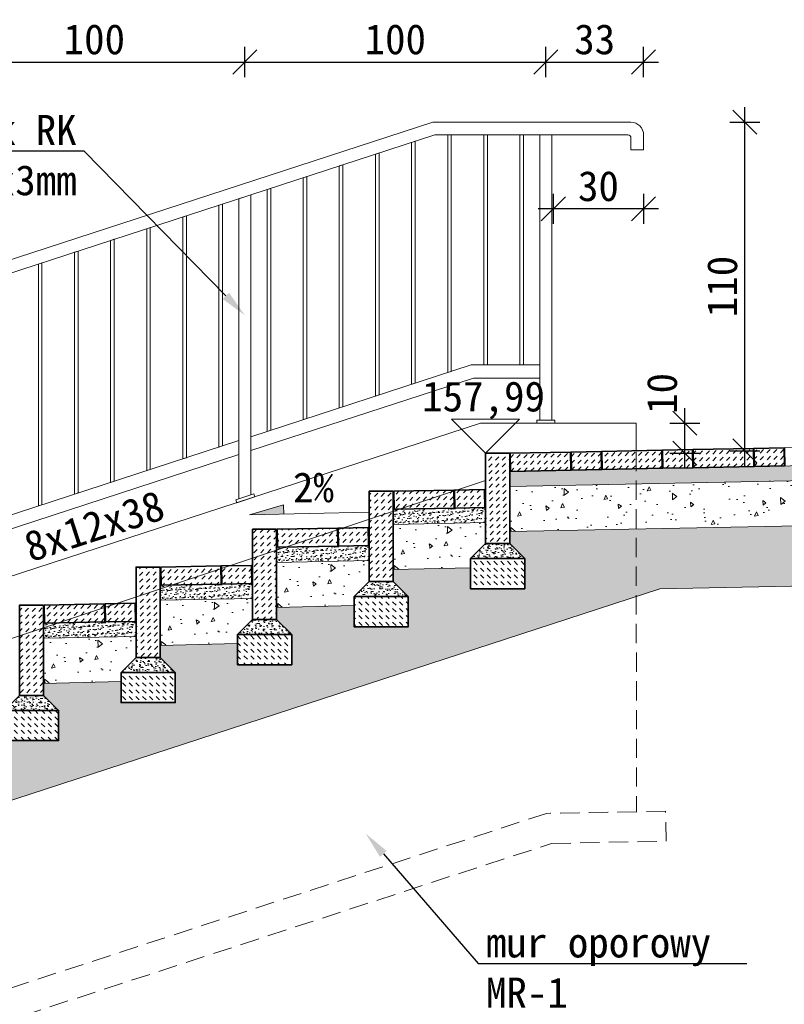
# Model space of a CAD drawing. Header units: millimetres. Extents: x -1373 to 28294, y -9636 to 187.
# Tile 7 of 133: x 1787 to 2041, y -7768 to -7441. Entities that reach past the tile are written whole.
import ezdxf
from ezdxf import colors
from ezdxf.entities.mleader import LeaderData, LeaderLine
from ezdxf.enums import TextEntityAlignment as Align
from ezdxf.math import Vec2, Vec3

# ---------------------------------------------------------------- set-up
doc = ezdxf.new("R2010")
doc.units = ezdxf.units.MM
doc.linetypes.add('HIDDEN2', pattern=[4.7625, 3.175, -1.5875])
doc.layers.add('1_DZIALKI', color=7, linetype='Continuous')
for name, color, linetype, lineweight in [('_k_kreskowanie', 250, 'Continuous', 9), ('_k_opis', 7, 'Continuous', 13), ('_k_przekroj', 241, 'Continuous', 35), ('_k_widok', 7, 'Continuous', 18), ('_k_wymiar', 7, 'Continuous', 9), ('_k_zarys', 7, 'HIDDEN2', 20)]:
    doc.layers.add(name, color=color, linetype=linetype, lineweight=lineweight)
doc.layers.add('_k_niewidoczna', color=72, linetype='Continuous', lineweight=9, plot=False)
doc.styles.add('GENERATED_STYLE_1', font='MS Gothic.ttf')
doc.dimstyles.new('1 - 50   (cm)', dxfattribs={"dimscale": 5, "dimtxt": 2, "dimasz": 1.6, "dimexe": 1, "dimexo": 1, "dimgap": 0.5, "dimtad": 1, "dimdec": 0, "dimzin": 12, "dimdsep": 46, "dimtxsty": 'GENERATED_STYLE_1', "dimblk1": 'OBLIQUE', "dimblk2": 'OBLIQUE', "dimsah": 1, "dimcen": 0, "dimdle": 1, "dimclrd": 256, "dimclre": 256, "dimclrt": 4, "dimazin": 0, "dimtfac": 0.75, "dimtdec": 0, "dimtix": 1, "dimtmove": 1, "dimatfit": 3, "dimldrblk": 'OBLIQUE', "dimfxl": 1, "dimfxlon": 1, "dimtvp": 0.75, "dimtolj": 1, "dimtzin": 0, "dimarcsym": 0})

# ---------------------------------------------------------------- blocks, each defined once
blk = doc.blocks.new('opor_sch_ter')
at = {"layer": '_k_kreskowanie'}
h = blk.add_hatch(dxfattribs=at)
h.set_pattern_fill('DASH', color=256, scale=0.5, angle=46.1458)
h.set_pattern_definition([(46.146, (5.998, 15.2), (-0.04489, 2.244615), [1.5875, -1.5875])])
h.paths.add_polyline_path([(-4, 45), (-4, 15), (4, 15.27), (4, 45)])
at = {"layer": '_k_kreskowanie', "lineweight": 13, "ltscale": 0.5}
h = blk.add_hatch(dxfattribs=at)
h.set_pattern_fill('AR-SAND', color=256, scale=0.04, angle=90, style=0)
h.set_pattern_definition([(52.5, (-1375.5022, 5200.8302), (1.95765295, -0.06400125), [0, -1.54432, 0, -1.7272, 0, -1.651]), (82.5, (-1375.5022, 5200.8302), (2.8673004, 1.7980931), [0, -0.83312, 0, -1.39192, 0, -0.5334]), (122.5, (-1375.5022, 5199.5805), (0.00574874, 3.1639695), [0, -0.508, 0, -1.8288, 0, -2.3876]), (132.5, (-1375.5022, 5199.5805), (0.8917173, 3.0542258), [0, -0.254, 0, -1.19888, 0, -1.3716])])
h.paths.add_polyline_path([(9, 10), (4, 15), (-4, 15), (-9, 10), (1, 10)])
at = {"layer": '_k_kreskowanie'}
h = blk.add_hatch(dxfattribs=at)
h.set_pattern_fill('DASH', color=256, scale=0.5, angle=135)
h.set_pattern_definition([(135, (-259920.3817, -147790.4938), (-2.24506403, 2e-16), [1.5875, -1.5875])])
h.paths.add_polyline_path([(9, 10), (9, 0), (1, 0), (-9, 0), (-9, 10), (1, 10)])
at = {"layer": '_k_przekroj', "flags": 128}
for points in [[(4, 45), (-4, 45), (-4, 15), (4, 15)], [(-9, 10), (9, 10), (9, 0), (-9, 0)]]:
    blk.add_lwpolyline(points, close=True, dxfattribs=at)
blk.add_lwpolyline([(-9, 10), (-4, 15), (4, 15), (9, 10), (-9, 10)], dxfattribs=at)
blk = doc.blocks.new('kost_20x6')
at = {"layer": '_k_kreskowanie'}
h = blk.add_hatch(dxfattribs=at)
h.set_pattern_fill('DASH', color=256, scale=0.5, angle=45)
h.paths.add_polyline_path([(-10, 6), (-10, 0), (10, 0), (10, 6)])
at = {"layer": '_k_niewidoczna'}
blk.add_lwpolyline([(10.2, 6), (10.2, 0)], dxfattribs=at)
at = {"layer": '_k_przekroj'}
blk.add_lwpolyline([(-10, 6), (10, 6), (10, 0), (-10, 0)], close=True, dxfattribs=at)
blk = doc.blocks.new('kost_10x6')
at = {"layer": '_k_kreskowanie'}
h = blk.add_hatch(dxfattribs=at)
h.set_pattern_fill('DASH', color=256, scale=0.5, angle=45)
h.paths.add_polyline_path([(-5, 6), (-5, 0), (5, 0), (5, 6)])
at = {"layer": '_k_niewidoczna'}
for points in [[(5, 6), (5, 0)], [(5.2, 6), (5.2, 0)]]:
    blk.add_lwpolyline(points, dxfattribs=at)
at = {"layer": '_k_przekroj'}
blk.add_lwpolyline([(-5, 6), (5, 6), (5, 0), (-5, 0)], close=True, dxfattribs=at)
blk = doc.blocks.new('_OBLIQUE')
at = {"color": 0, "linetype": 'ByBlock'}
blk.add_line((-0.5, -0.5), (0.5, 0.5), dxfattribs=at)
blk = doc.blocks.new('*D429')
at = {"layer": '_k_wymiar', "lineweight": -2, "transparency": 16777216}
for p, q in [((1762.22, -7460.19), (1762.22, -7450.19)), ((1862.22, -7460.19), (1862.22, -7450.19)), ((1757.22, -7455.19), (1867.22, -7455.19))]:
    blk.add_line(p, q, dxfattribs=at)
at = {"layer": 'Defpoints', "color": 0, "transparency": 16777216}
for p in [(1862.22, -7455.19), (1862.22, -7499.95), (1762.22, -7532.52)]:
    blk.add_point(p, dxfattribs=at)
at = {"layer": '_k_wymiar', "lineweight": -2, "transparency": 16777216, "xscale": 8, "yscale": 8, "zscale": 8, "rotation": 180}
blk.add_blockref('_OBLIQUE', (1762.22, -7455.19), dxfattribs=at)
at = {"layer": '_k_wymiar', "lineweight": -2, "transparency": 16777216, "xscale": 8, "yscale": 8, "zscale": 8}
blk.add_blockref('_OBLIQUE', (1862.22, -7455.19), dxfattribs=at)
at = {"layer": '_k_wymiar', "color": 4, "transparency": 16777216, "insert": (1812.22, -7447.69), "char_height": 10, "attachment_point": 5, "style": 'GENERATED_STYLE_1'}
blk.add_mtext('\\A1;100', dxfattribs=at)
blk = doc.blocks.new('*D430')
at = {"layer": '_k_wymiar', "lineweight": -2, "transparency": 16777216}
for p, q in [((1862.22, -7460.19), (1862.22, -7450.19)), ((1962.22, -7460.19), (1962.22, -7450.19)), ((1857.22, -7455.19), (1967.22, -7455.19))]:
    blk.add_line(p, q, dxfattribs=at)
at = {"layer": 'Defpoints', "color": 0, "transparency": 16777216}
for p in [(1962.22, -7455.19), (1962.22, -7475.19), (1862.22, -7499.95)]:
    blk.add_point(p, dxfattribs=at)
at = {"layer": '_k_wymiar', "lineweight": -2, "transparency": 16777216, "xscale": 8, "yscale": 8, "zscale": 8, "rotation": 180}
blk.add_blockref('_OBLIQUE', (1862.22, -7455.19), dxfattribs=at)
at = {"layer": '_k_wymiar', "lineweight": -2, "transparency": 16777216, "xscale": 8, "yscale": 8, "zscale": 8}
blk.add_blockref('_OBLIQUE', (1962.22, -7455.19), dxfattribs=at)
at = {"layer": '_k_wymiar', "color": 4, "transparency": 16777216, "insert": (1912.22, -7447.69), "char_height": 10, "attachment_point": 5, "style": 'GENERATED_STYLE_1'}
blk.add_mtext('\\A1;100', dxfattribs=at)
blk = doc.blocks.new('*D431')
at = {"layer": '_k_wymiar', "lineweight": -2, "transparency": 16777216}
for p, q in [((1962.22, -7460.19), (1962.22, -7450.19)), ((1994.72, -7460.19), (1994.72, -7450.19)), ((1957.22, -7455.19), (1999.72, -7455.19))]:
    blk.add_line(p, q, dxfattribs=at)
at = {"layer": 'Defpoints', "color": 0, "transparency": 16777216}
for p in [(1994.72, -7455.19), (1962.22, -7475.19), (1994.72, -7484.39)]:
    blk.add_point(p, dxfattribs=at)
at = {"layer": '_k_wymiar', "lineweight": -2, "transparency": 16777216, "xscale": 8, "yscale": 8, "zscale": 8, "rotation": 180}
blk.add_blockref('_OBLIQUE', (1962.22, -7455.19), dxfattribs=at)
at = {"layer": '_k_wymiar', "lineweight": -2, "transparency": 16777216, "xscale": 8, "yscale": 8, "zscale": 8}
blk.add_blockref('_OBLIQUE', (1994.72, -7455.19), dxfattribs=at)
at = {"layer": '_k_wymiar', "color": 4, "transparency": 16777216, "insert": (1978.47, -7447.69), "char_height": 10, "attachment_point": 5, "style": 'GENERATED_STYLE_1'}
blk.add_mtext('\\A1;33', dxfattribs=at)
blk = doc.blocks.new('*D458')
at = {"layer": '_k_wymiar', "lineweight": -2, "transparency": 16777216}
for p, q in [((2028.39, -7589.32), (2028.39, -7470.19)), ((2023.39, -7475.19), (2033.39, -7475.19)), ((2023.39, -7584.32), (2033.39, -7584.32))]:
    blk.add_line(p, q, dxfattribs=at)
at = {"layer": 'Defpoints', "color": 0, "transparency": 16777216}
for p in [(1990.52, -7475.19), (2028.39, -7475.19), (2001.23, -7584.32)]:
    blk.add_point(p, dxfattribs=at)
at = {"layer": '_k_wymiar', "lineweight": -2, "transparency": 16777216, "xscale": 8, "yscale": 8, "zscale": 8}
for p, rotation in [((2028.39, -7475.19), 90), ((2028.39, -7584.32), 270)]:
    blk.add_blockref('_OBLIQUE', p, dxfattribs=dict(at, rotation=rotation))
at = {"layer": '_k_wymiar', "color": 4, "transparency": 16777216, "insert": (2020.89, -7529.76), "char_height": 10, "attachment_point": 5, "rotation": 90, "style": 'GENERATED_STYLE_1'}
blk.add_mtext('\\A1;110', dxfattribs=at)
blk = doc.blocks.new('*D459')
at = {"layer": '_k_wymiar', "lineweight": -2, "transparency": 16777216}
for p, q in [((1964.72, -7498.96), (1964.72, -7508.96)), ((1994.72, -7498.96), (1994.72, -7508.96)), ((1999.72, -7503.96), (1959.72, -7503.96))]:
    blk.add_line(p, q, dxfattribs=at)
at = {"layer": 'Defpoints', "color": 0, "transparency": 16777216}
for p in [(1964.72, -7484.39), (1994.72, -7484.39), (1964.72, -7503.96)]:
    blk.add_point(p, dxfattribs=at)
at = {"layer": '_k_wymiar', "lineweight": -2, "transparency": 16777216, "xscale": 8, "yscale": 8, "zscale": 8, "rotation": 180}
blk.add_blockref('_OBLIQUE', (1964.72, -7503.96), dxfattribs=at)
at = {"layer": '_k_wymiar', "lineweight": -2, "transparency": 16777216, "xscale": 8, "yscale": 8, "zscale": 8}
blk.add_blockref('_OBLIQUE', (1994.72, -7503.96), dxfattribs=at)
at = {"layer": '_k_wymiar', "color": 4, "transparency": 16777216, "insert": (1979.72, -7496.46), "char_height": 10, "attachment_point": 5, "style": 'GENERATED_STYLE_1'}
blk.add_mtext('\\A1;30', dxfattribs=at)
blk = doc.blocks.new('*D462')
at = {"layer": '_k_wymiar', "lineweight": -2, "transparency": 16777216}
for p, q in [((2008.39, -7590.16), (2008.39, -7570.19)), ((2003.39, -7575.19), (2013.39, -7575.19)), ((2003.39, -7585.16), (2013.39, -7585.16))]:
    blk.add_line(p, q, dxfattribs=at)
at = {"layer": 'Defpoints', "color": 0, "transparency": 16777216}
for p in [(1943.14, -7575.19), (2008.39, -7575.19), (1943.14, -7585.16)]:
    blk.add_point(p, dxfattribs=at)
at = {"layer": '_k_wymiar', "lineweight": -2, "transparency": 16777216, "xscale": 8, "yscale": 8, "zscale": 8}
for p, rotation in [((2008.39, -7575.19), 90), ((2008.39, -7585.16), 270)]:
    blk.add_blockref('_OBLIQUE', p, dxfattribs=dict(at, rotation=rotation))
at = {"layer": '_k_wymiar', "color": 4, "transparency": 16777216, "insert": (2000.89, -7565.28), "char_height": 10, "attachment_point": 5, "rotation": 90, "style": 'GENERATED_STYLE_1'}
blk.add_mtext('\\A1;10', dxfattribs=at)
blk = doc.blocks.new('spadek')
at = {"transparency": 33554559}
h = blk.add_hatch(color=256, dxfattribs=at)
h.dxf.hatch_style = 1
h.paths.add_polyline_path([(0, 0), (-0.258, -0.81), (-0.043, -0.879)])
at = {"layer": '_k_widok'}
blk.add_lwpolyline([(-0.902, -2.834), (0, 0), (-0.043, -0.879), (-0.258, -0.81)], dxfattribs=at)

msp = doc.modelspace()

# ---------------------------------------------------------------- hatches: boundary and pattern name
at = {"layer": '_k_kreskowanie'}
h = msp.add_hatch(dxfattribs=at)
h.set_pattern_fill('AR-SAND', color=256, scale=0.04, angle=45)
h.set_pattern_definition([(82.5, (-7070.4368, 20975.1829), (-1.429525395, 1.33901396), [0, -1.54432, 0, -1.7272, 0, -1.651]), (52.5, (-7070.4368, 20975.183), (-0.7560437, 3.2989314), [0, -0.83312, 0, -1.39192, 0, -0.5334]), (12.5, (-7071.3205, 20974.2992), (2.2331993, 2.24132925), [0, -0.508, 0, -1.8288, 0, -2.3876]), (2.5, (-7071.3205, 20974.2992), (1.52912444, 2.79020313), [0, -0.254, 0, -1.19888, 0, -1.3716])])
h.paths.add_polyline_path([(1950.22, -7591.16), (1950.22, -7596.16), (2142.22, -7592.33), (2142.22, -7587.32)])
at = {"layer": '_k_kreskowanie', "ltscale": 0.01}
h = msp.add_hatch(dxfattribs=at)
h.set_pattern_fill('AR-CONC', color=256, scale=0.08, angle=45)
h.set_pattern_definition([(95, (-7070.437, 20975.182), (11.207572, 9.4042704), [1.524, -16.764]), (40, (-7070.437, 20975.182), (-12.801476, 8.814138), [1.2192, -13.411247]), (145.451445, (-7069.503, 20975.966), (-1.593904, 18.218408), [1.295201, -14.2472196]), (91.1842, (-7073.31, 20978.056), (17.712819, 12.956273), [2.286, -25.146]), (141.63556, (-7071.834, 20979.135), (-0.56693, 27.426141), [1.942802, -21.370849]), (36.18415, (-7073.31, 20978.056), (-0.56693, 27.426141), [1.828797, -20.116779]), (66, (-7071.155, 20978.774), (14.3615983, 2.791612), [1.524, -16.764]), (11, (-7071.155, 20978.774), (-6.923194, 13.9152955), [1.2192, -13.4112]), (116.451445, (-7069.958, 20979.007), (7.438404, 16.7069074), [1.295201, -14.247195]), (82.5, (-7070.437, 20975.182), (-4.6084375, 4.9578731), [0, -13.24864, 0, -13.6144, 0, -13.462]), (52.5, (-7070.437, 20975.182), (-1.8871782, 9.44696), [0, -7.76224, 0, -12.94384, 0, -5.1308]), (12.5, (-7073.641, 20971.9777), (7.994229, 7.3460956), [0, -5.08, 0, -15.8496, 0, -21.0312]), (2.5, (-7075.078, 20970.541), (6.9411124, 9.8177914), [0, -6.604, 0, -10.52576, 0, -14.9352])])
h.paths.add_polyline_path([(1950.22, -7596.17), (1950.22, -7611.17), (2142.22, -7607.33), (2142.22, -7592.33)])
at = {"layer": '_k_kreskowanie'}
h = msp.add_hatch(dxfattribs=at)
h.set_pattern_fill('AR-SAND', color=256, scale=0.04, angle=45)
h.set_pattern_definition([(82.5, (-7109.1507, 20962.5726), (-1.429525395, 1.33901396), [0, -1.54432, 0, -1.7272, 0, -1.651]), (52.5, (-7109.1507, 20962.5726), (-0.7560437, 3.2989314), [0, -0.83312, 0, -1.39192, 0, -0.5334]), (12.5, (-7110.0344, 20961.689), (2.2331993, 2.24132925), [0, -0.508, 0, -1.8288, 0, -2.3876]), (2.5, (-7110.0344, 20961.689), (1.52912444, 2.79020313), [0, -0.254, 0, -1.19888, 0, -1.3716])])
h.paths.add_polyline_path([(1911.51, -7603.78), (1911.51, -7608.78), (1942.22, -7608.14), (1942.22, -7603.14)])
h = msp.add_hatch(dxfattribs=at)
h.set_pattern_fill('DOTS', color=256, scale=2)
h.paths.add_polyline_path([(1666.22, -7711.54), (1630.29, -7712.26), (1630.29, -7734.79), (1678.99, -7734.79), (1992.29, -7632.74), (1992.26, -7610.33), (1950.22, -7611.17), (1950.22, -7615.16), (1955.22, -7620.16), (1955.22, -7630.16), (1937.22, -7630.16), (1937.22, -7623.16), (1911.51, -7623.78), (1911.51, -7627.77), (1916.51, -7632.77), (1916.51, -7642.77), (1898.51, -7642.77), (1898.51, -7635.78), (1872.79, -7636.39), (1872.79, -7640.38), (1877.79, -7645.38), (1877.79, -7655.38), (1859.79, -7655.38), (1859.79, -7648.39), (1834.08, -7649), (1834.08, -7652.99), (1839.08, -7657.99), (1839.08, -7667.99), (1821.08, -7667.99), (1821.08, -7661), (1795.36, -7661.61), (1795.36, -7665.6), (1800.36, -7670.6), (1800.36, -7680.6), (1782.36, -7680.6), (1782.36, -7673.61), (1756.65, -7674.22), (1756.65, -7678.21), (1761.65, -7683.21), (1761.65, -7693.21), (1743.65, -7693.21), (1743.65, -7686.22), (1717.94, -7686.83), (1717.94, -7690.82), (1722.94, -7695.82), (1722.94, -7705.82), (1704.94, -7705.82), (1704.94, -7698.83), (1679.22, -7699.44), (1679.22, -7703.43), (1684.22, -7708.43), (1684.22, -7718.43), (1666.22, -7718.43)])
h.paths.add_polyline_path([(2142.22, -7607.33), (1992.26, -7610.33), (1992.29, -7632.74), (2000.91, -7630.16), (2142.27, -7627.33)])
h.paths.add_polyline_path([(1535.88, -7737.85), (1271.59, -7743.13), (1271.59, -7763.14), (1544.33, -7757.68), (1567.22, -7734.79), (1630.29, -7734.79), (1630.29, -7712.26), (1560.07, -7713.66)])
at = {"layer": '_k_kreskowanie', "ltscale": 0.01}
h = msp.add_hatch(dxfattribs=at)
h.set_pattern_fill('AR-CONC', color=256, scale=0.08, angle=45)
h.set_pattern_definition([(95, (-7109.151, 20962.572), (11.207572, 9.4042704), [1.524, -16.764]), (40, (-7109.15, 20962.572), (-12.801476, 8.814138), [1.2192, -13.411247]), (145.451445, (-7108.217, 20963.355), (-1.593904, 18.218408), [1.295201, -14.2472196]), (91.1842, (-7112.024, 20965.445), (17.712819, 12.956273), [2.286, -25.146]), (141.63556, (-7110.548, 20966.525), (-0.56693, 27.426141), [1.942802, -21.370849]), (36.18415, (-7112.024, 20965.445), (-0.56693, 27.426141), [1.828797, -20.116779]), (66, (-7109.869, 20966.164), (14.3615983, 2.791612), [1.524, -16.764]), (11, (-7109.869, 20966.164), (-6.923194, 13.9152955), [1.2192, -13.4112]), (116.451445, (-7108.672, 20966.396), (7.438404, 16.7069074), [1.295201, -14.247195]), (82.5, (-7109.1507, 20962.5716), (-4.6084375, 4.9578731), [0, -13.24864, 0, -13.6144, 0, -13.462]), (52.5, (-7109.151, 20962.5716), (-1.8871782, 9.44696), [0, -7.76224, 0, -12.94384, 0, -5.1308]), (12.5, (-7112.355, 20959.3674), (7.994229, 7.3460956), [0, -5.08, 0, -15.8496, 0, -21.0312]), (2.5, (-7113.792, 20957.931), (6.9411124, 9.8177914), [0, -6.604, 0, -10.52576, 0, -14.9352])])
h.paths.add_polyline_path([(1911.51, -7608.78), (1911.51, -7623.78), (1937.22, -7623.16), (1937.22, -7620.16), (1942.22, -7615.16), (1942.22, -7608.14)])
at = {"layer": '_k_kreskowanie'}
h = msp.add_hatch(dxfattribs=at)
h.set_pattern_fill('AR-SAND', color=256, scale=0.04, angle=45)
h.set_pattern_definition([(82.5, (-7147.8646, 20949.9623), (-1.429525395, 1.33901396), [0, -1.54432, 0, -1.7272, 0, -1.651]), (52.5, (-7147.8646, 20949.9623), (-0.7560437, 3.2989314), [0, -0.83312, 0, -1.39192, 0, -0.5334]), (12.5, (-7148.7483, 20949.0787), (2.2331993, 2.24132925), [0, -0.508, 0, -1.8288, 0, -2.3876]), (2.5, (-7148.7483, 20949.0787), (1.52912444, 2.79020313), [0, -0.254, 0, -1.19888, 0, -1.3716])])
h.paths.add_polyline_path([(1872.79, -7616.39), (1872.79, -7621.39), (1903.51, -7620.75), (1903.51, -7615.75)])
at = {"layer": '_k_kreskowanie', "ltscale": 0.01}
h = msp.add_hatch(dxfattribs=at)
h.set_pattern_fill('AR-CONC', color=256, scale=0.08, angle=45)
h.set_pattern_definition([(95, (-7147.865, 20949.961), (11.207572, 9.4042704), [1.524, -16.764]), (40, (-7147.865, 20949.961), (-12.801476, 8.814138), [1.2192, -13.411247]), (145.451445, (-7146.93, 20950.745), (-1.593904, 18.218408), [1.295201, -14.2472196]), (91.1842, (-7150.738, 20952.835), (17.712819, 12.956273), [2.286, -25.146]), (141.63556, (-7149.262, 20953.915), (-0.56693, 27.426141), [1.942802, -21.370849]), (36.18415, (-7150.738, 20952.835), (-0.56693, 27.426141), [1.828797, -20.116779]), (66, (-7148.583, 20953.553), (14.3615983, 2.791612), [1.524, -16.764]), (11, (-7148.583, 20953.553), (-6.923194, 13.9152955), [1.2192, -13.4112]), (116.451445, (-7147.386, 20953.786), (7.438404, 16.7069074), [1.295201, -14.247195]), (82.5, (-7147.8646, 20949.9613), (-4.6084375, 4.9578731), [0, -13.24864, 0, -13.6144, 0, -13.462]), (52.5, (-7147.8646, 20949.961), (-1.8871782, 9.44696), [0, -7.76224, 0, -12.94384, 0, -5.1308]), (12.5, (-7151.069, 20946.757), (7.994229, 7.3460956), [0, -5.08, 0, -15.8496, 0, -21.0312]), (2.5, (-7152.506, 20945.32), (6.9411124, 9.8177914), [0, -6.604, 0, -10.52576, 0, -14.9352])])
h.paths.add_polyline_path([(1872.79, -7621.39), (1872.79, -7636.39), (1898.51, -7635.78), (1898.51, -7632.77), (1903.51, -7627.77), (1903.51, -7620.75)])
at = {"layer": '_k_kreskowanie'}
h = msp.add_hatch(dxfattribs=at)
h.set_pattern_fill('AR-SAND', color=256, scale=0.04, angle=45)
h.set_pattern_definition([(82.5, (-7186.5785, 20937.352), (-1.429525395, 1.33901396), [0, -1.54432, 0, -1.7272, 0, -1.651]), (52.5, (-7186.5785, 20937.352), (-0.7560437, 3.2989314), [0, -0.83312, 0, -1.39192, 0, -0.5334]), (12.5, (-7187.4622, 20936.4684), (2.2331993, 2.24132925), [0, -0.508, 0, -1.8288, 0, -2.3876]), (2.5, (-7187.4622, 20936.4684), (1.52912444, 2.79020313), [0, -0.254, 0, -1.19888, 0, -1.3716])])
h.paths.add_polyline_path([(1834.08, -7629), (1834.08, -7634), (1864.79, -7633.36), (1864.79, -7628.36)])
at = {"layer": '_k_kreskowanie', "ltscale": 0.01}
h = msp.add_hatch(dxfattribs=at)
h.set_pattern_fill('AR-CONC', color=256, scale=0.08, angle=45)
h.set_pattern_definition([(95, (-7186.579, 20937.351), (11.207572, 9.4042704), [1.524, -16.764]), (40, (-7186.579, 20937.351), (-12.801476, 8.814138), [1.2192, -13.411247]), (145.451445, (-7185.645, 20938.135), (-1.593904, 18.218408), [1.295201, -14.2472196]), (91.1842, (-7189.452, 20940.225), (17.712819, 12.956273), [2.286, -25.146]), (141.63556, (-7187.976, 20941.304), (-0.56693, 27.426141), [1.942802, -21.370849]), (36.18415, (-7189.452, 20940.225), (-0.56693, 27.426141), [1.828797, -20.116779]), (66, (-7187.297, 20940.943), (14.3615983, 2.791612), [1.524, -16.764]), (11, (-7187.297, 20940.943), (-6.923194, 13.9152955), [1.2192, -13.4112]), (116.451445, (-7186.1, 20941.176), (7.438404, 16.7069074), [1.295201, -14.247195]), (82.5, (-7186.5785, 20937.351), (-4.6084375, 4.9578731), [0, -13.24864, 0, -13.6144, 0, -13.462]), (52.5, (-7186.5785, 20937.351), (-1.8871782, 9.44696), [0, -7.76224, 0, -12.94384, 0, -5.1308]), (12.5, (-7189.7827, 20934.147), (7.994229, 7.3460956), [0, -5.08, 0, -15.8496, 0, -21.0312]), (2.5, (-7191.2195, 20932.71), (6.9411124, 9.8177914), [0, -6.604, 0, -10.52576, 0, -14.9352])])
h.paths.add_polyline_path([(1834.08, -7634), (1834.08, -7649), (1859.79, -7648.39), (1859.79, -7645.38), (1864.79, -7640.38), (1864.79, -7633.36)])
at = {"layer": '_k_kreskowanie'}
h = msp.add_hatch(dxfattribs=at)
h.set_pattern_fill('AR-SAND', color=256, scale=0.04, angle=45)
h.set_pattern_definition([(82.5, (-7225.2924, 20924.7418), (-1.429525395, 1.33901396), [0, -1.54432, 0, -1.7272, 0, -1.651]), (52.5, (-7225.2924, 20924.7418), (-0.7560437, 3.2989314), [0, -0.83312, 0, -1.39192, 0, -0.5334]), (12.5, (-7226.176, 20923.8581), (2.2331993, 2.24132925), [0, -0.508, 0, -1.8288, 0, -2.3876]), (2.5, (-7226.176, 20923.858), (1.52912444, 2.79020313), [0, -0.254, 0, -1.19888, 0, -1.3716])])
h.paths.add_polyline_path([(1795.36, -7641.61), (1795.36, -7646.61), (1826.08, -7645.97), (1826.08, -7640.97)])
at = {"layer": '_k_kreskowanie', "ltscale": 0.01}
h = msp.add_hatch(dxfattribs=at)
h.set_pattern_fill('AR-CONC', color=256, scale=0.08, angle=45)
h.set_pattern_definition([(95, (-7225.292, 20924.741), (11.207572, 9.4042704), [1.524, -16.764]), (40, (-7225.292, 20924.741), (-12.801476, 8.814138), [1.2192, -13.411247]), (145.451445, (-7224.358, 20925.524), (-1.593904, 18.218408), [1.295201, -14.2472196]), (91.1842, (-7228.166, 20927.614), (17.712819, 12.956273), [2.286, -25.146]), (141.63556, (-7226.69, 20928.694), (-0.56693, 27.426141), [1.942802, -21.370849]), (36.18415, (-7228.166, 20927.614), (-0.56693, 27.426141), [1.828797, -20.116779]), (66, (-7226.011, 20928.333), (14.3615983, 2.791612), [1.524, -16.764]), (11, (-7226.011, 20928.333), (-6.923194, 13.9152955), [1.2192, -13.4112]), (116.451445, (-7224.814, 20928.566), (7.438404, 16.7069074), [1.295201, -14.247195]), (82.5, (-7225.2924, 20924.741), (-4.6084375, 4.9578731), [0, -13.24864, 0, -13.6144, 0, -13.462]), (52.5, (-7225.2924, 20924.741), (-1.8871782, 9.44696), [0, -7.76224, 0, -12.94384, 0, -5.1308]), (12.5, (-7228.4966, 20921.5366), (7.994229, 7.3460956), [0, -5.08, 0, -15.8496, 0, -21.0312]), (2.5, (-7229.933, 20920.1), (6.9411124, 9.8177914), [0, -6.604, 0, -10.52576, 0, -14.9352])])
h.paths.add_polyline_path([(1795.36, -7646.61), (1795.36, -7661.61), (1821.08, -7661), (1821.08, -7657.99), (1826.08, -7652.99), (1826.08, -7645.97)])

# ---------------------------------------------------------------- linework, layer by layer
at = {"layer": '_k_kreskowanie'}
for points in [[(1950.22, -7591.16), (1950.22, -7596.17), (2142.22, -7592.33), (2142.22, -7587.32), (1950.22, -7591.16)], [(1950.22, -7596.17), (1950.22, -7611.17), (2142.22, -7607.33), (2142.22, -7592.33), (1950.22, -7596.17)], [(1911.51, -7603.78), (1911.51, -7608.78), (1942.22, -7608.16), (1942.22, -7603.16), (1911.51, -7603.78)], [(1911.51, -7608.78), (1911.51, -7623.78), (1937.22, -7623.16), (1937.22, -7620.16), (1942.22, -7615.16), (1942.22, -7608.16), (1911.51, -7608.78)], [(1872.79, -7616.39), (1872.79, -7621.39), (1903.51, -7620.77), (1903.51, -7615.77), (1872.79, -7616.39)], [(1872.79, -7621.39), (1872.79, -7636.39), (1898.51, -7635.78), (1898.51, -7632.77), (1903.51, -7627.77), (1903.51, -7620.77), (1872.79, -7621.39)], [(1271.59, -7763.14), (1544.33, -7757.68), (1567.22, -7734.79), (1678.99, -7734.79), (2000.16, -7630.17), (2142.42, -7627.33)], [(1834.08, -7629), (1834.08, -7634), (1864.79, -7633.38), (1864.79, -7628.38), (1834.08, -7629)], [(1834.08, -7634), (1834.08, -7649), (1859.79, -7648.39), (1859.79, -7645.38), (1864.79, -7640.38), (1864.79, -7633.38), (1834.08, -7634)], [(1795.36, -7641.61), (1795.36, -7646.61), (1826.08, -7645.99), (1826.08, -7640.99), (1795.36, -7641.61)], [(1795.36, -7646.61), (1795.36, -7661.61), (1821.08, -7661), (1821.08, -7657.99), (1826.08, -7652.99), (1826.08, -7645.99), (1795.36, -7646.61)]]:
    msp.add_lwpolyline(points, dxfattribs=at)
at = {"layer": '_k_niewidoczna'}
for points in [[(1950.1, -7585.17), (2142.22, -7581.32)], [(1671.22, -7684.44), (1942.22, -7594.16)]]:
    msp.add_lwpolyline(points, dxfattribs=at)
at = {"layer": '_k_opis'}
for points in [[(1929.62, -7558.34), (1930.82, -7557.95), (1930.82, -7479.39), (1929.62, -7479.39), (1929.62, -7558.34)], [(1941.62, -7555.79), (1942.82, -7555.79), (1942.82, -7479.39), (1941.62, -7479.39), (1941.62, -7555.79)], [(1953.62, -7555.79), (1954.82, -7555.79), (1954.82, -7479.39), (1953.62, -7479.39), (1953.62, -7555.79)], [(1917.62, -7562.25), (1918.82, -7561.86), (1918.82, -7481.51), (1917.62, -7481.9), (1917.62, -7562.25)], [(1905.62, -7566.16), (1906.82, -7565.77), (1906.82, -7485.42), (1905.62, -7485.81), (1905.62, -7566.16)], [(1893.62, -7570.07), (1894.82, -7569.68), (1894.82, -7489.33), (1893.62, -7489.72), (1893.62, -7570.07)], [(1881.62, -7573.98), (1882.82, -7573.59), (1882.82, -7493.24), (1881.62, -7493.63), (1881.62, -7573.98)], [(1869.62, -7577.89), (1870.82, -7577.5), (1870.82, -7497.15), (1869.62, -7497.54), (1869.62, -7577.89)], [(1853.62, -7583.1), (1854.82, -7582.71), (1854.82, -7502.36), (1853.62, -7502.75), (1853.62, -7583.1)], [(1841.62, -7587.01), (1842.82, -7586.62), (1842.82, -7506.27), (1841.62, -7506.66), (1841.62, -7587.01)], [(1829.62, -7590.92), (1830.82, -7590.53), (1830.82, -7510.17), (1829.62, -7510.57), (1829.62, -7590.92)], [(1817.62, -7594.83), (1818.82, -7594.43), (1818.82, -7514.08), (1817.62, -7514.47), (1817.62, -7594.83)], [(1805.62, -7598.73), (1806.82, -7598.34), (1806.82, -7517.99), (1805.62, -7518.38), (1805.62, -7598.73)], [(1793.62, -7602.64), (1794.82, -7602.25), (1794.82, -7521.9), (1793.62, -7522.29), (1793.62, -7602.64)]]:
    msp.add_lwpolyline(points, dxfattribs=at)
at = {"layer": '_k_widok'}
for points in [[(1990.52, -7484.39), (1994.72, -7484.39), (1994.72, -7479.39, 0.414214), (1990.52, -7475.19), (1924.66, -7475.19), (1633.92, -7569.89, 0.327929), (1629.72, -7575.68), (1629.72, -7580.94), (1633.92, -7580.94), (1633.92, -7575.66, -0.330546), (1635.21, -7573.89), (1925.33, -7479.39), (1989.52, -7479.39)], [(1925.33, -7479.39), (1989.52, -7479.39, -0.414214), (1990.52, -7480.39), (1990.52, -7484.39), (1994.72, -7484.39)]]:
    msp.add_lwpolyline(points, format="xyb", dxfattribs=at)
for points in [[(1964.22, -7574.19), (1964.22, -7479.39), (1960.22, -7479.39), (1960.22, -7574.19), (1964.22, -7574.19), (1964.22, -7574.19)], [(1864.22, -7599), (1864.22, -7499.3), (1860.22, -7500.6), (1860.22, -7600.3), (1864.22, -7599), (1864.22, -7599)], [(1864.22, -7579.65), (1937.46, -7555.79), (1960.22, -7555.79)], [(1864.22, -7584.27), (1938.16, -7560.19), (1960.22, -7560.19)], [(1953.53, -7573.85), (1942.22, -7585.16), (1930.91, -7573.85), (1953.53, -7573.85)], [(1764.22, -7612.22), (1860.22, -7580.95)], [(1764.22, -7616.85), (1860.22, -7585.58)], [(1859.24, -7600.62), (1865.2, -7598.68), (1865.51, -7599.63), (1859.55, -7601.57), (1859.24, -7600.62)]]:
    msp.add_lwpolyline(points, dxfattribs=at)
msp.add_lwpolyline([(1959.22, -7574.19), (1965.22, -7574.19), (1965.22, -7575.19), (1959.22, -7575.19)], close=True, dxfattribs=at)
at = {"layer": '_k_widok', "lineweight": 20}
msp.add_lwpolyline([(1630.29, -7686.25), (1630.29, -7676.25), (1940.54, -7575.19), (1992.22, -7575.19), (1992.23, -7584.32)], dxfattribs=at)
at = {"layer": '_k_zarys', "lineweight": 20, "ltscale": 2}
for points in [[(1992.22, -7575.19), (1992.22, -7575.19), (1992.37, -7704.22), (1962.47, -7704.79), (1650.92, -7806.27), (1630.29, -7806.27), (1630.29, -7686.25)], [(1630.29, -7806.27), (1620.29, -7806.27), (1620.29, -7816.27), (1652.51, -7816.27), (1964.15, -7714.76), (2002.22, -7714.03), (2002.03, -7704.03), (1962.47, -7704.79), (1650.92, -7806.27), (1620.29, -7806.27)]]:
    msp.add_lwpolyline(points, dxfattribs=at)

# ---------------------------------------------------------------- block references
at = {"layer": '_k_przekroj'}
for name, p, rotation in [('kost_20x6', (1960.54, -7590.96), 1.145762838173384), ('kost_10x6', (1975.74, -7590.65), 1.145762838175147), ('kost_20x6', (1990.93, -7590.35), 1.145762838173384), ('kost_10x6', (2006.13, -7590.05), 1.145762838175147), ('kost_20x6', (2021.33, -7589.74), 1.145762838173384), ('kost_10x6', (2036.52, -7589.44), 1.145762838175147), ('kost_20x6', (1921.82, -7603.57), 1.145762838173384), ('kost_10x6', (1937.02, -7603.26), 1.145762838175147), ('kost_20x6', (1883.11, -7616.18), 1.145762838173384), ('kost_10x6', (1898.31, -7615.88), 1.145762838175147), ('kost_20x6', (1844.4, -7628.79), 1.145762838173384), ('kost_10x6', (1859.59, -7628.49), 1.145762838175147), ('kost_20x6', (1805.68, -7641.4), 1.145762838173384), ('kost_10x6', (1820.88, -7641.1), 1.145762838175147)]:
    msp.add_blockref(name, p, dxfattribs=dict(at, rotation=rotation))
at = {"layer": '_k_widok'}
for p in [(1946.22, -7630.16), (1907.51, -7642.77), (1868.79, -7655.38), (1830.08, -7667.99), (1791.36, -7680.6)]:
    msp.add_blockref('opor_sch_ter', p, dxfattribs=at)
at = {"layer": '_k_widok', "color": 1, "xscale": 13.333333, "yscale": 13.333333, "zscale": 13.333333, "rotation": 108.803089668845}
msp.add_blockref('spadek', (1863.82, -7605.56), dxfattribs=at)

# ---------------------------------------------------------------- texts
at = {"layer": '1_DZIALKI', "lineweight": 9, "style": 'GENERATED_STYLE_1'}
msp.add_text('157,99', height=10, rotation=0, dxfattribs=at).set_placement((1941.55, -7567.56), align=Align.MIDDLE)
at = {"layer": '_k_opis', "color": 7, "style": 'GENERATED_STYLE_1'}
msp.add_text('2%%%', height=10, rotation=0.5321, dxfattribs=at).set_placement((1885.01, -7596.53), align=Align.MIDDLE)
at = {"layer": '_k_opis', "insert": (1810.61, -7604.52), "char_height": 10, "attachment_point": 2, "rotation": 17.9229, "style": 'GENERATED_STYLE_1'}
msp.add_mtext('8x12x38', dxfattribs=at)

# ---------------------------------------------------------------- dimensions: what is measured, and where the dimension line sits
at = {"layer": '_k_wymiar'}
for base, p1, p2, picture, middle in [((1862.22, -7455.19), (1762.22, -7532.52), (1862.22, -7499.95), '*D429', (1812.22, -7447.69)), ((1962.22, -7455.19), (1862.22, -7499.95), (1962.22, -7475.19), '*D430', (1912.22, -7447.69)), ((1994.7201537, -7455.19002998), (1962.2201537, -7475.19002998), (1994.7201537, -7484.39002998), '*D431', (1978.4701537, -7447.69002998)), ((1964.72, -7503.96), (1994.72, -7484.39), (1964.72, -7484.39), '*D459', (1979.72, -7496.46))]:
    dim = msp.add_linear_dim(base=base, p1=p1, p2=p2, dimstyle='1 - 50   (cm)', dxfattribs=at)
    dim.commit()
    dim.dimension.update_dxf_attribs({"geometry": picture, "text_midpoint": middle})
dim = msp.add_linear_dim(base=(2028.39, -7475.19), p1=(2001.23, -7584.32), p2=(1990.52, -7475.19), angle=90, text='110', dimstyle='1 - 50   (cm)', dxfattribs=at)
dim.commit()
dim.dimension.update_dxf_attribs({"geometry": '*D458', "text_midpoint": (2020.89, -7529.76)})
dim = msp.add_linear_dim(base=(2008.39, -7575.19), p1=(1943.14, -7585.16), p2=(1943.14, -7575.19), angle=90, dimstyle='1 - 50   (cm)', dxfattribs=at)
dim.commit()
dim.dimension.update_dxf_attribs({"geometry": '*D462', "text_midpoint": (2008.39, -7565.28), "dimtype": 161})

# ---------------------------------------------------------------- leaders
at = {"layer": '_k_opis', "ltscale": 0.1}
ml = msp.add_multileader_mtext('Standard', dxfattribs=at)
ml.set_content('słupek RK 40x40x3mm ', color=256, style='GENERATED_STYLE_1')
ml.set_leader_properties()
ml.build(insert=Vec2(0, 0))
ml.multileader.update_dxf_attribs({"text_left_attachment_type": 6, "text_right_attachment_type": 6, "arrow_head_size": 9})
ctx = ml.context
ctx.base_point, ctx.char_height, ctx.arrow_head_size, ctx.landing_gap_size, ctx.plane_origin = Vec3(1747.34, -7484.77), 10, 9, 1.28, Vec3(2010.23, -7199.62)
ctx.left_attachment, ctx.right_attachment, ctx.text_align_type = 6, 6, 2
notes = []
notes.append((ctx, [(1, (1, 1, 0), (1808.87, -7484.77), (-1, 0), 1.25, [(0, [(1862.21, -7539.3)], 0, [])])]))
ctx.mtext.insert, ctx.mtext.width, ctx.mtext.alignment, ctx.mtext.flow_direction = Vec3(1806.34, -7472.77), 63.8692, 3, 5
ml = msp.add_multileader_mtext('Standard', dxfattribs=at)
ml.set_content('mur oporowy\\PMR-1', color=256, style='GENERATED_STYLE_1')
ml.set_leader_properties()
ml.build(insert=Vec2(0, 0))
ml.multileader.update_dxf_attribs({"text_left_attachment_type": 6, "text_right_attachment_type": 6, "arrow_head_size": 9})
ctx = ml.context
ctx.base_point, ctx.char_height, ctx.arrow_head_size, ctx.landing_gap_size, ctx.plane_origin = Vec3(1941.05, -7754.64), 10, 9, 1.28, Vec3(2051.9, -7393.06)
ctx.left_attachment, ctx.right_attachment = 6, 6
notes.append((ctx, [(0, (1, 1, 0), (1939.8, -7754.64), (1, 0), 1.25, [(0, [(1902.35, -7711.45)], 0, [])])]))
ctx.mtext.insert, ctx.mtext.flow_direction = Vec3(1942.34, -7742.64), 5
for ctx, leaders in notes:
    for number, flags, end, landing, length, lines in leaders:
        leader = LeaderData()
        leader.index, (leader.has_last_leader_line, leader.has_dogleg_vector, leader.attachment_direction) = number, flags
        leader.last_leader_point, leader.dogleg_vector, leader.dogleg_length = Vec3(end), Vec3(landing), length
        for number, points, colour, breaks in lines:
            line = LeaderLine()
            line.index, line.vertices, line.color, line.breaks = number, Vec3.list(points), colors.encode_raw_color(colour), breaks
            leader.lines.append(line)
        ctx.leaders.append(leader)

doc.saveas('drawing.dxf')
